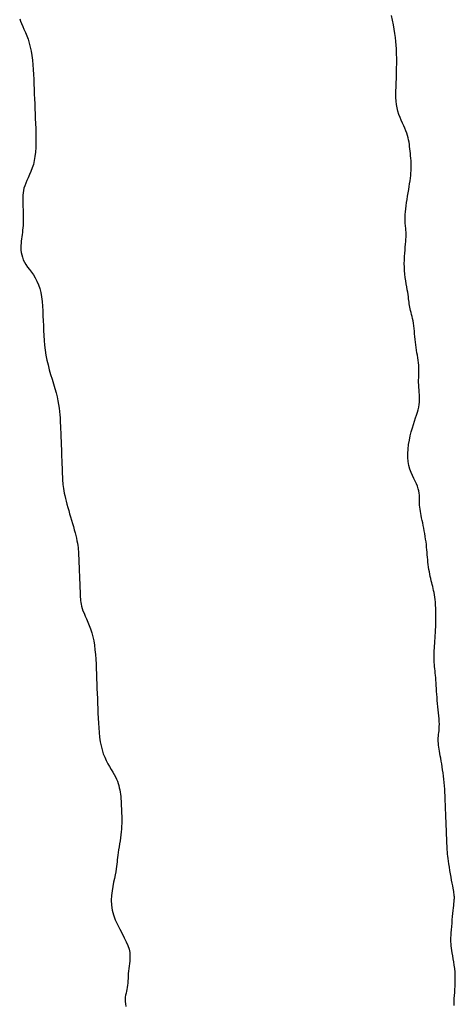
# Model space of a CAD drawing. Header units: millimetres. Extents: x 32690613 to 32693367, y 5343692 to 5344708.
# Tile 4 of 256: x 32692221 to 32692232, y 5343718 to 5343743. Entities that reach past the tile are written whole.
import ezdxf

# ---------------------------------------------------------------- set-up
doc = ezdxf.new("R2010")
doc.units = ezdxf.units.MM
doc.header["$LTSCALE"] = 20
doc.layers.add('02-DGM_HL_495.50', color=152, linetype='Continuous')
doc.layers.add('02-DGM_HL_496.00', color=162, linetype='Continuous')

msp = doc.modelspace()

# ---------------------------------------------------------------- linework, layer by layer
at = {"layer": '02-DGM_HL_495.50', "elevation": 495.5, "flags": 128}
msp.add_lwpolyline([(32692231.656, 5343718.422), (32692231.656, 5343718.476), (32692231.658, 5343718.535), (32692231.661, 5343718.601), (32692231.667, 5343718.673), (32692231.672, 5343718.75), (32692231.678, 5343718.831), (32692231.683, 5343718.915), (32692231.687, 5343719.002), (32692231.688, 5343719.091), (32692231.686, 5343719.18), (32692231.681, 5343719.269), (32692231.673, 5343719.357), (32692231.662, 5343719.443), (32692231.65, 5343719.527), (32692231.637, 5343719.607), (32692231.625, 5343719.683), (32692231.612, 5343719.754), (32692231.601, 5343719.82), (32692231.593, 5343719.879), (32692231.586, 5343719.933), (32692231.581, 5343719.985), (32692231.578, 5343720.036), (32692231.577, 5343720.088), (32692231.578, 5343720.142), (32692231.58, 5343720.202), (32692231.584, 5343720.268), (32692231.589, 5343720.342), (32692231.596, 5343720.422), (32692231.604, 5343720.506), (32692231.612, 5343720.592), (32692231.62, 5343720.677), (32692231.628, 5343720.758), (32692231.636, 5343720.834), (32692231.643, 5343720.902), (32692231.649, 5343720.959), (32692231.653, 5343721.008), (32692231.657, 5343721.049), (32692231.66, 5343721.083), (32692231.662, 5343721.112), (32692231.664, 5343721.137), (32692231.664, 5343721.159), (32692231.664, 5343721.18), (32692231.662, 5343721.201), (32692231.66, 5343721.224), (32692231.657, 5343721.249), (32692231.653, 5343721.277), (32692231.647, 5343721.311), (32692231.64, 5343721.352), (32692231.631, 5343721.4), (32692231.621, 5343721.457), (32692231.609, 5343721.524), (32692231.595, 5343721.599), (32692231.581, 5343721.679), (32692231.566, 5343721.763), (32692231.551, 5343721.848), (32692231.537, 5343721.931), (32692231.524, 5343722.011), (32692231.513, 5343722.084), (32692231.504, 5343722.15), (32692231.497, 5343722.209), (32692231.491, 5343722.263), (32692231.487, 5343722.315), (32692231.483, 5343722.365), (32692231.48, 5343722.417), (32692231.478, 5343722.472), (32692231.476, 5343722.531), (32692231.473, 5343722.597), (32692231.47, 5343722.667), (32692231.468, 5343722.741), (32692231.465, 5343722.817), (32692231.462, 5343722.892), (32692231.459, 5343722.966), (32692231.456, 5343723.037), (32692231.453, 5343723.102), (32692231.451, 5343723.162), (32692231.449, 5343723.216), (32692231.447, 5343723.267), (32692231.445, 5343723.316), (32692231.443, 5343723.366), (32692231.441, 5343723.417), (32692231.439, 5343723.471), (32692231.437, 5343723.531), (32692231.434, 5343723.596), (32692231.431, 5343723.667), (32692231.428, 5343723.743), (32692231.423, 5343723.823), (32692231.418, 5343723.905), (32692231.412, 5343723.989), (32692231.405, 5343724.073), (32692231.397, 5343724.157), (32692231.388, 5343724.24), (32692231.377, 5343724.321), (32692231.366, 5343724.4), (32692231.354, 5343724.476), (32692231.342, 5343724.55), (32692231.329, 5343724.621), (32692231.317, 5343724.689), (32692231.306, 5343724.753), (32692231.295, 5343724.813), (32692231.284, 5343724.87), (32692231.276, 5343724.923), (32692231.268, 5343724.974), (32692231.262, 5343725.023), (32692231.258, 5343725.07), (32692231.255, 5343725.116), (32692231.255, 5343725.161), (32692231.257, 5343725.205), (32692231.26, 5343725.249), (32692231.265, 5343725.294), (32692231.27, 5343725.341), (32692231.275, 5343725.39), (32692231.279, 5343725.442), (32692231.282, 5343725.498), (32692231.283, 5343725.558), (32692231.281, 5343725.623), (32692231.277, 5343725.692), (32692231.271, 5343725.765), (32692231.263, 5343725.841), (32692231.255, 5343725.918), (32692231.247, 5343725.997), (32692231.239, 5343726.077), (32692231.231, 5343726.156), (32692231.224, 5343726.235), (32692231.218, 5343726.312), (32692231.213, 5343726.387), (32692231.208, 5343726.461), (32692231.204, 5343726.533), (32692231.199, 5343726.602), (32692231.195, 5343726.669), (32692231.19, 5343726.733), (32692231.184, 5343726.794), (32692231.179, 5343726.852), (32692231.173, 5343726.907), (32692231.167, 5343726.961), (32692231.162, 5343727.014), (32692231.157, 5343727.065), (32692231.153, 5343727.115), (32692231.151, 5343727.165), (32692231.149, 5343727.215), (32692231.149, 5343727.266), (32692231.15, 5343727.317), (32692231.152, 5343727.369), (32692231.155, 5343727.423), (32692231.159, 5343727.48), (32692231.163, 5343727.538), (32692231.167, 5343727.599), (32692231.172, 5343727.664), (32692231.176, 5343727.731), (32692231.181, 5343727.8), (32692231.185, 5343727.872), (32692231.189, 5343727.947), (32692231.192, 5343728.022), (32692231.195, 5343728.1), (32692231.196, 5343728.179), (32692231.197, 5343728.258), (32692231.196, 5343728.338), (32692231.195, 5343728.417), (32692231.192, 5343728.495), (32692231.188, 5343728.571), (32692231.182, 5343728.644), (32692231.176, 5343728.713), (32692231.168, 5343728.778), (32692231.159, 5343728.838), (32692231.149, 5343728.893), (32692231.138, 5343728.945), (32692231.126, 5343728.995), (32692231.114, 5343729.044), (32692231.102, 5343729.092), (32692231.089, 5343729.141), (32692231.076, 5343729.191), (32692231.064, 5343729.244), (32692231.052, 5343729.299), (32692231.041, 5343729.357), (32692231.03, 5343729.415), (32692231.02, 5343729.476), (32692231.011, 5343729.537), (32692231.002, 5343729.599), (32692230.995, 5343729.661), (32692230.988, 5343729.723), (32692230.983, 5343729.786), (32692230.977, 5343729.849), (32692230.972, 5343729.912), (32692230.967, 5343729.977), (32692230.961, 5343730.042), (32692230.954, 5343730.108), (32692230.946, 5343730.176), (32692230.936, 5343730.245), (32692230.925, 5343730.315), (32692230.913, 5343730.385), (32692230.9, 5343730.456), (32692230.887, 5343730.525), (32692230.873, 5343730.593), (32692230.86, 5343730.659), (32692230.847, 5343730.722), (32692230.834, 5343730.783), (32692230.823, 5343730.841), (32692230.812, 5343730.896), (32692230.802, 5343730.95), (32692230.794, 5343731.002), (32692230.788, 5343731.053), (32692230.783, 5343731.104), (32692230.78, 5343731.154), (32692230.779, 5343731.204), (32692230.778, 5343731.254), (32692230.778, 5343731.305), (32692230.776, 5343731.358), (32692230.771, 5343731.412), (32692230.763, 5343731.467), (32692230.749, 5343731.525), (32692230.73, 5343731.585), (32692230.703, 5343731.648), (32692230.671, 5343731.715), (32692230.636, 5343731.785), (32692230.6, 5343731.86), (32692230.566, 5343731.939), (32692230.535, 5343732.023), (32692230.509, 5343732.113), (32692230.491, 5343732.21), (32692230.483, 5343732.312), (32692230.483, 5343732.42), (32692230.49, 5343732.53), (32692230.504, 5343732.642), (32692230.524, 5343732.753), (32692230.547, 5343732.862), (32692230.572, 5343732.966), (32692230.6, 5343733.065), (32692230.627, 5343733.156), (32692230.654, 5343733.24), (32692230.681, 5343733.318), (32692230.705, 5343733.392), (32692230.727, 5343733.461), (32692230.746, 5343733.528), (32692230.762, 5343733.592), (32692230.773, 5343733.655), (32692230.779, 5343733.718), (32692230.782, 5343733.781), (32692230.781, 5343733.843), (32692230.777, 5343733.906), (32692230.773, 5343733.968), (32692230.768, 5343734.03), (32692230.763, 5343734.093), (32692230.759, 5343734.155), (32692230.758, 5343734.218), (32692230.758, 5343734.28), (32692230.759, 5343734.343), (32692230.761, 5343734.405), (32692230.762, 5343734.468), (32692230.763, 5343734.53), (32692230.762, 5343734.593), (32692230.759, 5343734.655), (32692230.753, 5343734.718), (32692230.746, 5343734.78), (32692230.737, 5343734.843), (32692230.726, 5343734.906), (32692230.715, 5343734.97), (32692230.704, 5343735.036), (32692230.694, 5343735.102), (32692230.684, 5343735.17), (32692230.676, 5343735.239), (32692230.669, 5343735.309), (32692230.662, 5343735.379), (32692230.656, 5343735.45), (32692230.65, 5343735.52), (32692230.643, 5343735.588), (32692230.636, 5343735.654), (32692230.627, 5343735.718), (32692230.617, 5343735.778), (32692230.605, 5343735.836), (32692230.593, 5343735.891), (32692230.58, 5343735.943), (32692230.567, 5343735.993), (32692230.555, 5343736.04), (32692230.544, 5343736.085), (32692230.535, 5343736.129), (32692230.527, 5343736.171), (32692230.52, 5343736.212), (32692230.514, 5343736.253), (32692230.509, 5343736.296), (32692230.503, 5343736.342), (32692230.497, 5343736.391), (32692230.49, 5343736.444), (32692230.481, 5343736.503), (32692230.47, 5343736.568), (32692230.458, 5343736.64), (32692230.445, 5343736.716), (32692230.432, 5343736.796), (32692230.42, 5343736.88), (32692230.41, 5343736.966), (32692230.402, 5343737.054), (32692230.396, 5343737.143), (32692230.395, 5343737.232), (32692230.396, 5343737.321), (32692230.4, 5343737.408), (32692230.405, 5343737.492), (32692230.412, 5343737.573), (32692230.419, 5343737.65), (32692230.425, 5343737.722), (32692230.431, 5343737.788), (32692230.435, 5343737.847), (32692230.438, 5343737.901), (32692230.439, 5343737.949), (32692230.439, 5343737.993), (32692230.439, 5343738.033), (32692230.437, 5343738.07), (32692230.434, 5343738.105), (32692230.431, 5343738.139), (32692230.427, 5343738.173), (32692230.423, 5343738.206), (32692230.42, 5343738.242), (32692230.417, 5343738.279), (32692230.415, 5343738.321), (32692230.414, 5343738.367), (32692230.416, 5343738.419), (32692230.419, 5343738.478), (32692230.425, 5343738.545), (32692230.433, 5343738.618), (32692230.443, 5343738.696), (32692230.454, 5343738.777), (32692230.466, 5343738.86), (32692230.479, 5343738.944), (32692230.492, 5343739.027), (32692230.505, 5343739.107), (32692230.517, 5343739.184), (32692230.529, 5343739.257), (32692230.539, 5343739.328), (32692230.548, 5343739.396), (32692230.556, 5343739.461), (32692230.562, 5343739.526), (32692230.567, 5343739.589), (32692230.569, 5343739.652), (32692230.57, 5343739.714), (32692230.568, 5343739.777), (32692230.565, 5343739.839), (32692230.561, 5343739.9), (32692230.555, 5343739.961), (32692230.549, 5343740.021), (32692230.542, 5343740.081), (32692230.536, 5343740.139), (32692230.529, 5343740.196), (32692230.522, 5343740.253), (32692230.514, 5343740.309), (32692230.504, 5343740.366), (32692230.492, 5343740.422), (32692230.477, 5343740.48), (32692230.459, 5343740.539), (32692230.436, 5343740.6), (32692230.41, 5343740.662), (32692230.38, 5343740.727), (32692230.349, 5343740.795), (32692230.317, 5343740.865), (32692230.286, 5343740.938), (32692230.257, 5343741.014), (32692230.232, 5343741.094), (32692230.211, 5343741.177), (32692230.197, 5343741.264), (32692230.187, 5343741.353), (32692230.182, 5343741.442), (32692230.181, 5343741.53), (32692230.182, 5343741.616), (32692230.185, 5343741.697), (32692230.188, 5343741.772), (32692230.192, 5343741.839), (32692230.194, 5343741.897), (32692230.196, 5343741.947), (32692230.197, 5343741.99), (32692230.198, 5343742.027), (32692230.198, 5343742.06), (32692230.198, 5343742.089), (32692230.198, 5343742.116), (32692230.198, 5343742.143), (32692230.199, 5343742.17), (32692230.2, 5343742.198), (32692230.2, 5343742.228), (32692230.201, 5343742.263), (32692230.202, 5343742.301), (32692230.202, 5343742.345), (32692230.202, 5343742.396), (32692230.201, 5343742.454), (32692230.2, 5343742.521), (32692230.197, 5343742.596), (32692230.193, 5343742.678), (32692230.188, 5343742.767), (32692230.18, 5343742.861), (32692230.169, 5343742.961), (32692230.156, 5343743.066), (32692230.14, 5343743.175), (32692230.12, 5343743.287), (32692230.097, 5343743.402), (32692230.072, 5343743.519)], dxfattribs=at)
at = {"layer": '02-DGM_HL_496.00', "elevation": 496, "flags": 128}
msp.add_lwpolyline([(32692220.641, 5343743.438), (32692220.661, 5343743.379), (32692220.687, 5343743.315), (32692220.717, 5343743.246), (32692220.75, 5343743.171), (32692220.784, 5343743.092), (32692220.818, 5343743.007), (32692220.852, 5343742.917), (32692220.882, 5343742.822), (32692220.91, 5343742.721), (32692220.932, 5343742.616), (32692220.95, 5343742.505), (32692220.965, 5343742.39), (32692220.976, 5343742.272), (32692220.984, 5343742.152), (32692220.991, 5343742.029), (32692220.997, 5343741.905), (32692221.002, 5343741.78), (32692221.007, 5343741.655), (32692221.012, 5343741.53), (32692221.017, 5343741.405), (32692221.021, 5343741.28), (32692221.026, 5343741.155), (32692221.031, 5343741.03), (32692221.036, 5343740.906), (32692221.041, 5343740.781), (32692221.046, 5343740.656), (32692221.05, 5343740.532), (32692221.052, 5343740.409), (32692221.052, 5343740.289), (32692221.048, 5343740.172), (32692221.041, 5343740.058), (32692221.029, 5343739.949), (32692221.011, 5343739.845), (32692220.987, 5343739.747), (32692220.958, 5343739.655), (32692220.925, 5343739.568), (32692220.891, 5343739.486), (32692220.857, 5343739.409), (32692220.824, 5343739.336), (32692220.794, 5343739.267), (32692220.769, 5343739.202), (32692220.749, 5343739.14), (32692220.735, 5343739.081), (32692220.726, 5343739.023), (32692220.72, 5343738.967), (32692220.717, 5343738.91), (32692220.717, 5343738.853), (32692220.718, 5343738.794), (32692220.721, 5343738.733), (32692220.723, 5343738.669), (32692220.725, 5343738.603), (32692220.728, 5343738.535), (32692220.729, 5343738.467), (32692220.73, 5343738.398), (32692220.729, 5343738.33), (32692220.728, 5343738.264), (32692220.725, 5343738.2), (32692220.72, 5343738.138), (32692220.714, 5343738.08), (32692220.708, 5343738.023), (32692220.701, 5343737.967), (32692220.693, 5343737.913), (32692220.687, 5343737.858), (32692220.681, 5343737.803), (32692220.676, 5343737.747), (32692220.673, 5343737.69), (32692220.672, 5343737.632), (32692220.674, 5343737.572), (32692220.681, 5343737.512), (32692220.692, 5343737.451), (32692220.709, 5343737.39), (32692220.731, 5343737.328), (32692220.761, 5343737.267), (32692220.799, 5343737.206), (32692220.842, 5343737.144), (32692220.889, 5343737.08), (32692220.938, 5343737.013), (32692220.987, 5343736.943), (32692221.035, 5343736.867), (32692221.079, 5343736.786), (32692221.117, 5343736.697), (32692221.148, 5343736.601), (32692221.173, 5343736.497), (32692221.192, 5343736.388), (32692221.207, 5343736.273), (32692221.217, 5343736.155), (32692221.225, 5343736.033), (32692221.231, 5343735.909), (32692221.236, 5343735.784), (32692221.241, 5343735.66), (32692221.247, 5343735.535), (32692221.254, 5343735.41), (32692221.263, 5343735.285), (32692221.274, 5343735.16), (32692221.289, 5343735.036), (32692221.308, 5343734.912), (32692221.331, 5343734.787), (32692221.359, 5343734.664), (32692221.391, 5343734.54), (32692221.425, 5343734.419), (32692221.461, 5343734.299), (32692221.497, 5343734.182), (32692221.531, 5343734.068), (32692221.562, 5343733.958), (32692221.59, 5343733.852), (32692221.612, 5343733.752), (32692221.629, 5343733.656), (32692221.643, 5343733.565), (32692221.653, 5343733.48), (32692221.66, 5343733.399), (32692221.665, 5343733.324), (32692221.669, 5343733.253), (32692221.671, 5343733.188), (32692221.674, 5343733.128), (32692221.676, 5343733.072), (32692221.678, 5343733.019), (32692221.68, 5343732.966), (32692221.682, 5343732.914), (32692221.684, 5343732.86), (32692221.686, 5343732.804), (32692221.689, 5343732.744), (32692221.691, 5343732.679), (32692221.694, 5343732.611), (32692221.697, 5343732.539), (32692221.699, 5343732.467), (32692221.702, 5343732.394), (32692221.705, 5343732.323), (32692221.708, 5343732.254), (32692221.71, 5343732.189), (32692221.713, 5343732.129), (32692221.715, 5343732.074), (32692221.717, 5343732.022), (32692221.719, 5343731.974), (32692221.72, 5343731.928), (32692221.722, 5343731.885), (32692221.724, 5343731.842), (32692221.725, 5343731.801), (32692221.727, 5343731.759), (32692221.729, 5343731.716), (32692221.732, 5343731.673), (32692221.736, 5343731.627), (32692221.741, 5343731.579), (32692221.748, 5343731.528), (32692221.757, 5343731.473), (32692221.768, 5343731.413), (32692221.783, 5343731.349), (32692221.799, 5343731.28), (32692221.818, 5343731.207), (32692221.838, 5343731.131), (32692221.86, 5343731.052), (32692221.883, 5343730.972), (32692221.907, 5343730.89), (32692221.931, 5343730.808), (32692221.955, 5343730.725), (32692221.979, 5343730.644), (32692222.002, 5343730.563), (32692222.024, 5343730.485), (32692222.044, 5343730.409), (32692222.063, 5343730.336), (32692222.079, 5343730.267), (32692222.094, 5343730.203), (32692222.105, 5343730.143), (32692222.114, 5343730.087), (32692222.121, 5343730.034), (32692222.127, 5343729.981), (32692222.131, 5343729.929), (32692222.134, 5343729.876), (32692222.136, 5343729.82), (32692222.139, 5343729.76), (32692222.141, 5343729.695), (32692222.144, 5343729.626), (32692222.147, 5343729.555), (32692222.15, 5343729.482), (32692222.152, 5343729.409), (32692222.155, 5343729.338), (32692222.158, 5343729.269), (32692222.16, 5343729.204), (32692222.163, 5343729.144), (32692222.165, 5343729.089), (32692222.167, 5343729.038), (32692222.169, 5343728.989), (32692222.171, 5343728.944), (32692222.172, 5343728.9), (32692222.174, 5343728.858), (32692222.176, 5343728.816), (32692222.177, 5343728.774), (32692222.18, 5343728.732), (32692222.184, 5343728.688), (32692222.189, 5343728.643), (32692222.198, 5343728.595), (32692222.21, 5343728.544), (32692222.226, 5343728.489), (32692222.246, 5343728.429), (32692222.272, 5343728.365), (32692222.302, 5343728.296), (32692222.335, 5343728.222), (32692222.369, 5343728.142), (32692222.403, 5343728.058), (32692222.436, 5343727.968), (32692222.467, 5343727.872), (32692222.494, 5343727.772), (32692222.517, 5343727.666), (32692222.535, 5343727.555), (32692222.549, 5343727.441), (32692222.561, 5343727.323), (32692222.569, 5343727.202), (32692222.576, 5343727.079), (32692222.582, 5343726.955), (32692222.587, 5343726.83), (32692222.592, 5343726.705), (32692222.597, 5343726.581), (32692222.601, 5343726.456), (32692222.606, 5343726.331), (32692222.611, 5343726.206), (32692222.616, 5343726.081), (32692222.621, 5343725.956), (32692222.626, 5343725.831), (32692222.631, 5343725.706), (32692222.637, 5343725.582), (32692222.644, 5343725.46), (32692222.653, 5343725.34), (32692222.666, 5343725.224), (32692222.682, 5343725.111), (32692222.703, 5343725.003), (32692222.729, 5343724.901), (32692222.761, 5343724.805), (32692222.797, 5343724.716), (32692222.836, 5343724.631), (32692222.878, 5343724.552), (32692222.92, 5343724.478), (32692222.962, 5343724.408), (32692223.001, 5343724.342), (32692223.037, 5343724.279), (32692223.068, 5343724.219), (32692223.095, 5343724.162), (32692223.118, 5343724.106), (32692223.137, 5343724.052), (32692223.154, 5343723.998), (32692223.167, 5343723.944), (32692223.178, 5343723.89), (32692223.188, 5343723.835), (32692223.195, 5343723.778), (32692223.202, 5343723.72), (32692223.207, 5343723.661), (32692223.211, 5343723.6), (32692223.215, 5343723.539), (32692223.218, 5343723.477), (32692223.221, 5343723.415), (32692223.223, 5343723.353), (32692223.225, 5343723.29), (32692223.228, 5343723.227), (32692223.229, 5343723.164), (32692223.229, 5343723.099), (32692223.229, 5343723.033), (32692223.226, 5343722.966), (32692223.222, 5343722.896), (32692223.216, 5343722.824), (32692223.207, 5343722.75), (32692223.197, 5343722.673), (32692223.185, 5343722.597), (32692223.172, 5343722.52), (32692223.16, 5343722.445), (32692223.148, 5343722.372), (32692223.137, 5343722.302), (32692223.128, 5343722.237), (32692223.121, 5343722.176), (32692223.115, 5343722.119), (32692223.11, 5343722.063), (32692223.105, 5343722.007), (32692223.099, 5343721.947), (32692223.091, 5343721.884), (32692223.079, 5343721.813), (32692223.064, 5343721.734), (32692223.044, 5343721.645), (32692223.023, 5343721.546), (32692223.001, 5343721.44), (32692222.982, 5343721.328), (32692222.969, 5343721.21), (32692222.964, 5343721.089), (32692222.969, 5343720.966), (32692222.988, 5343720.841), (32692223.02, 5343720.718), (32692223.065, 5343720.596), (32692223.119, 5343720.476), (32692223.177, 5343720.359), (32692223.236, 5343720.246), (32692223.293, 5343720.138), (32692223.343, 5343720.036), (32692223.384, 5343719.94), (32692223.413, 5343719.851), (32692223.43, 5343719.768), (32692223.438, 5343719.691), (32692223.438, 5343719.619), (32692223.434, 5343719.55), (32692223.425, 5343719.484), (32692223.416, 5343719.42), (32692223.407, 5343719.357), (32692223.4, 5343719.294), (32692223.395, 5343719.232), (32692223.392, 5343719.17), (32692223.389, 5343719.109), (32692223.386, 5343719.05), (32692223.382, 5343718.992), (32692223.377, 5343718.936), (32692223.37, 5343718.883), (32692223.36, 5343718.831), (32692223.349, 5343718.782), (32692223.338, 5343718.732), (32692223.328, 5343718.683), (32692223.319, 5343718.632), (32692223.315, 5343718.579), (32692223.314, 5343718.524), (32692223.32, 5343718.464), (32692223.331, 5343718.399)], dxfattribs=at)

doc.saveas('drawing.dxf')
